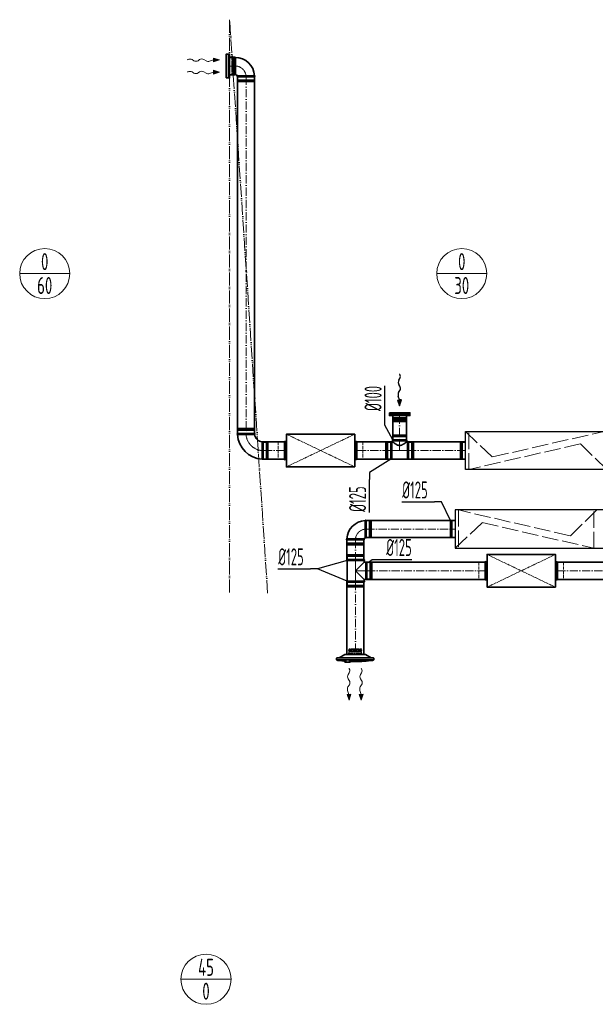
# Model space of a CAD drawing. Header units: millimetres. Extents: x -118717 to 8962, y 22910 to 145283.
# Tile 94 of 193: x -53285 to -49068, y 22910 to 30119. Entities that reach past the tile are written whole.
import ezdxf
from ezdxf.enums import TextEntityAlignment as Align

# ---------------------------------------------------------------- set-up
doc = ezdxf.new("R2010")
doc.units = ezdxf.units.MM
for name, pattern in [('ACAD_ISO02W100', [15, 12, -3]), ('ACAD_ISO05W100', [33, 24, -3, 0, -3, 0, -3]), ('ACAD_ISO10W100', [18, 12, -3, 0, -3]), ('phl_thick', [0])]:
    doc.linetypes.add(name, pattern=pattern)
for name, color, linetype, lineweight in [('VZT_01 SUP (PŘÍVOD) - OBRYS', 5, 'Continuous', 35), ('VZT_02 SUP (PŘÍVOD) - OSA', 5, 'ACAD_ISO10W100', 5), ('VZT_05 ETA (ODVOD) - OBRYS', 6, 'Continuous', 35), ('VZT_06 ETA (ODVOD) - OSA', 6, 'ACAD_ISO10W100', 5), ('VZT_21 ZAŘÍZENÍ - OBRYS', 1, 'Continuous', 30), ('VZT_22 ZAŘÍZENÍ - DETAIL', 8, 'Continuous', 5), ('VZT_30 DISTRIBUČNÍ PRVKY - OBRYS', 1, 'Continuous', 35), ('VZT_33 DISTRIBUČNÍ PRVKY - SKRYTÉ', 8, 'ACAD_ISO02W100', 5), ('VZT_35 TLUMIČE HLUKU - OBRYS', 1, 'Continuous', 35), ('VZT_36 TLUMIČE HLUKU - OSA', 1, 'ACAD_ISO10W100', 5), ('VZT_37 TLUMIČE HLUKU - DETAIL', 8, 'ACAD_ISO02W100', 5), ('VZT_50 POPIS - OBECNE', 7, 'Continuous', 13), ('VZT_52 POPIS - DISTRIBUCE', 7, 'Continuous', 5), ('VZT_60_KOTY - DIMENZE', 7, 'Continuous', 5), ('VZT_POŽADAVKY NA STAVBU - PODHLEDY', 4, 'ACAD_ISO05W100', 5)]:
    doc.layers.add(name, color=color, linetype=linetype, lineweight=lineweight)
for name, color, linetype, lineweight, plot in [('VZT_03 SUP (PŘÍVOD) - NETISK', 8, 'ACAD_ISO02W100', 5, False), ('VZT_07 ETA (ODVOD) - NETISK', 8, 'ACAD_ISO02W100', 5, False), ('VZT_34 DISTRIBUČNÍ PRVKY - NETISK', 8, 'ACAD_ISO02W100', 5, False), ('VZT_39 TLUMIČE HLUKU - NETISK', 8, 'ACAD_ISO02W100', 5, False)]:
    doc.layers.add(name, color=color, linetype=linetype, lineweight=lineweight, plot=plot)
doc.styles.add('EVORA_125', font='isocp.shx', dxfattribs={"width": 0.6, "height": 125})
doc.styles.add('JS', font='isocp.shx', dxfattribs={"width": 0.6, "height": 125})

msp = doc.modelspace()

# ---------------------------------------------------------------- linework, layer by layer
at = {"lineweight": 13}
for p, q in [((-52052.6, 29827.2), (-52055.7, 29825.3)), ((-52052.6, 29737.2), (-52055.7, 29735.3)), ((-50870.5, 25366.9), (-50872.4, 25369.9)), ((-50780.5, 25366.9), (-50782.4, 25369.9))]:
    msp.add_line(p, q, dxfattribs=at)
at = {"color": 0, "lineweight": 13}
for p, q in [((-52009.5, 29818.9), (-52022.5, 29827.1)), ((-51966.6, 29827.3), (-51978.5, 29819.3)), ((-51919.1, 29817.3), (-51935.6, 29827.7)), ((-51865, 29824.7), (-51893.7, 29815)), ((-51822, 29825.3), (-51865.2, 29838.7)), ((-51865.2, 29838.7), (-51865, 29824.7)), ((-51864.9, 29810.8), (-51865, 29824.7)), ((-51864.9, 29810.8), (-51822, 29825.3)), ((-52009.5, 29728.9), (-52022.5, 29737.1)), ((-51966.6, 29737.3), (-51978.5, 29729.3)), ((-51919.1, 29727.3), (-51935.6, 29737.7)), ((-51865, 29734.7), (-51893.7, 29725)), ((-51822, 29735.3), (-51865.2, 29748.7)), ((-51865.2, 29748.7), (-51865, 29734.7)), ((-51864.9, 29720.8), (-51865, 29734.7)), ((-51864.9, 29720.8), (-51822, 29735.3)), ((-50878.8, 25323.7), (-50870.6, 25336.7)), ((-50788.8, 25323.7), (-50780.6, 25336.7)), ((-50880.4, 25233.3), (-50870, 25249.9)), ((-50870.4, 25280.8), (-50878.4, 25292.8)), ((-50790.4, 25233.3), (-50780, 25249.9)), ((-50780.4, 25280.8), (-50788.4, 25292.8)), ((-50886.9, 25179.1), (-50873, 25179.3)), ((-50886.9, 25179.1), (-50872.4, 25136.3)), ((-50873, 25179.3), (-50882.7, 25207.9)), ((-50859, 25179.5), (-50873, 25179.3)), ((-50872.4, 25136.3), (-50859, 25179.5)), ((-50796.9, 25179.1), (-50783, 25179.3)), ((-50796.9, 25179.1), (-50782.4, 25136.3)), ((-50783, 25179.3), (-50792.7, 25207.9)), ((-50769, 25179.5), (-50783, 25179.3)), ((-50782.4, 25136.3), (-50769, 25179.5))]:
    msp.add_line(p, q, dxfattribs=at)
at = {"color": 8, "lineweight": 5}
for points in [[(-51747, 29719.3), (-51747, 29841.3)], [(-50550.3, 27221), (-50550.3, 27206), (-50453.3, 27206), (-50453.3, 27221)], [(-50550.3, 27221), (-50453.3, 27221)], [(-50549.3, 27198.1), (-50501.8, 27198.1)], [(-50547.4, 27195.5), (-50501.8, 27195.5)], [(-50545.7, 27191.8), (-50501.8, 27191.8)], [(-50454.3, 27198.1), (-50501.8, 27198.1)], [(-50456.2, 27195.5), (-50501.8, 27195.5)], [(-50457.9, 27191.8), (-50501.8, 27191.8)], [(-50545.5, 27179.9), (-50547, 27176), (-50501.8, 27176)], [(-50546.5, 27180.1), (-50501.8, 27180.1)], [(-50457.1, 27180.1), (-50501.8, 27180.1)], [(-50458.1, 27179.9), (-50456.6, 27176), (-50501.8, 27176)]]:
    msp.add_lwpolyline(points, dxfattribs=at)
for points in [[(-50553.9, 27186.1), (-50548, 27187.5, -0.058981), (-50547.4, 27187.6), (-50501.8, 27187.6)], [(-50553.9, 27186.1), (-50548.2, 27184.7, 0.060863), (-50547.6, 27184.6), (-50501.8, 27184.6)], [(-50549.3, 27206), (-50549.3, 27198.1, 0.291473), (-50547.8, 27195.7, 0.291473)], [(-50449.7, 27186.1), (-50455.6, 27187.5, 0.058981), (-50456.2, 27187.6), (-50501.8, 27187.6)], [(-50449.7, 27186.1), (-50455.4, 27184.7, -0.060863), (-50456.1, 27184.6), (-50501.8, 27184.6)], [(-50454.3, 27206), (-50454.3, 27198.1, -0.291473), (-50455.8, 27195.7, -0.291473)]]:
    msp.add_lwpolyline(points, format="xyb", dxfattribs=at)
for centre, radius, start, end in [((-50537.5, 27185.4), 10.5, 142.16216, 210.28243), ((-50549.6, 27192.3), 3.88, 353.32647, 62.50068), ((-50454, 27192.3), 3.88, 117.49932, 186.67353), ((-50466.1, 27185.4), 10.5, 329.71757, 37.83784)]:
    msp.add_arc(centre, radius, start, end, dxfattribs=at)
at = {"color": 0, "lineweight": 13}
for centre, major_axis, start_param, end_param in [((-52037.8, 29817.5), (21.5, 0.3), 0.766537, 2.320574), ((-51994.1, 29828.4), (21.5, 0.3), 3.908129, 5.516649), ((-51951, 29818.2), (21.5, 0.3), 0.766537, 2.375056), ((-51903.7, 29826.8), (21.5, 0.3), 3.908129, 5.191299), ((-52037.8, 29727.5), (21.5, 0.3), 0.766537, 2.320574), ((-51994.1, 29738.4), (21.5, 0.3), 3.908129, 5.516649), ((-51951, 29728.2), (21.5, 0.3), 0.766537, 2.375056), ((-51903.7, 29736.8), (21.5, 0.3), 3.908129, 5.191299), ((-50869.3, 25308.4), (0.3, -21.5), 3.908129, 5.516649), ((-50880.2, 25352.1), (0.3, -21.5), 0.766537, 2.320574), ((-50779.3, 25308.4), (0.3, -21.5), 3.908129, 5.516649), ((-50790.2, 25352.1), (0.3, -21.5), 0.766537, 2.320574), ((-50879.5, 25265.2), (0.3, -21.5), 0.766537, 2.375056), ((-50789.5, 25265.2), (0.3, -21.5), 0.766537, 2.375056), ((-50870.9, 25218), (0.3, -21.5), 3.908129, 5.191299), ((-50780.9, 25218), (0.3, -21.5), 3.908129, 5.191299)]:
    msp.add_ellipse(centre, major_axis=major_axis, ratio=0.625, start_param=start_param, end_param=end_param, dxfattribs=at)
for points in [[(-51864.9, 29810.8), (-51865.2, 29838.7), (-51822, 29825.3)], [(-51864.9, 29720.8), (-51865.2, 29748.7), (-51822, 29735.3)], [(-50886.9, 25179.1), (-50859, 25179.5), (-50872.4, 25136.3)], [(-50796.9, 25179.1), (-50769, 25179.5), (-50782.4, 25136.3)]]:
    msp.add_solid(points, dxfattribs=at)
at = {"layer": 'VZT_01 SUP (PŘÍVOD) - OBRYS'}
for p, q in [((-50754.2, 26326.9), (-50754.2, 26451.9)), ((-50746.6, 26326.9), (-50746.6, 26451.9)), ((-50763.1, 26318), (-50888.1, 26318)), ((-50763.1, 26310.4), (-50888.1, 26310.4)), ((-50761.9, 26166.5), (-50886.9, 26166.5)), ((-50761.9, 26158.9), (-50886.9, 26158.9)), ((-50886.9, 26158.9), (-50886.9, 26009.2)), ((-50761.9, 26146.5), (-50824.4, 26084)), ((-50761.9, 26158.9), (-50761.9, 26146.5)), ((-50749.1, 26146.5), (-50761.9, 26146.5)), ((-50749.1, 26021.5), (-50749.1, 26146.5)), ((-50741.4, 26021.5), (-50741.4, 26146.5)), ((-50824.4, 26084), (-50761.9, 26021.5)), ((-50761.9, 26009.2), (-50886.9, 26009.2)), ((-50886.9, 26001.5), (-50761.9, 26001.5)), ((-50749.1, 26021.5), (-50761.9, 26021.5)), ((-50761.9, 26021.5), (-50761.9, 26009.2))]:
    msp.add_line(p, q, dxfattribs=at)
at = {"layer": 'VZT_01 SUP (PŘÍVOD) - OBRYS', "elevation": 0}
for points in [[(-50094.2, 26451.9), (-50746.6, 26451.9)], [(-50094.2, 26326.9), (-50746.6, 26326.9)], [(-50888.1, 26166.5), (-50888.1, 26310.4)], [(-50763.1, 26166.5), (-50763.1, 26310.4)]]:
    msp.add_lwpolyline(points, dxfattribs=at)
at = {"layer": 'VZT_01 SUP (PŘÍVOD) - OBRYS'}
for points in [[(-49875.9, 26146.5), (-50741.4, 26146.5)], [(-48469.4, 26146.5), (-49345.9, 26146.5)], [(-50888.1, 25471.9), (-50888.1, 26001.5)], [(-50763.1, 25471.9), (-50763.1, 26001.5)], [(-49875.9, 26021.5), (-50741.4, 26021.5)], [(-48469.4, 26021.5), (-49345.9, 26021.5)]]:
    msp.add_lwpolyline(points, dxfattribs=at)
for centre, radius, start, end in [((-50746.6, 26310.4), 141.5, 93.13688, 176.86312), ((-50750.4, 26450.2), 4.17, 23.46783, 159.66906), ((-50886.4, 26314.2), 4.17, 110.33094, 246.53217), ((-50764.7, 26314.2), 4.17, 293.46783, 66.53217), ((-50746.6, 26310.4), 16.5, 113.80931, 156.19069), ((-50750.4, 26328.5), 4.17, 203.46783, 336.53217), ((-50885.2, 26162.7), 4.17, 113.46783, 246.53217), ((-50763.6, 26162.7), 4.17, 293.46783, 66.53217), ((-50745.2, 26144.9), 4.17, 23.46783, 156.53217), ((-50885.2, 26005.4), 4.17, 113.46783, 246.53217), ((-50763.6, 26005.4), 4.17, 293.46783, 66.53217), ((-50745.2, 26023.2), 4.17, 203.46783, 336.53217)]:
    msp.add_arc(centre, radius, start, end, dxfattribs=at)
at = {"layer": 'VZT_02 SUP (PŘÍVOD) - OSA', "ltscale": 0.3, "elevation": 0}
msp.add_lwpolyline([(-50825.6, 26310.4), (-50825.6, 26310.4, -0.414214), (-50746.6, 26389.4), (-50746.6, 26389.4)], format="xyb", dxfattribs=at)
at = {"layer": 'VZT_02 SUP (PŘÍVOD) - OSA', "ltscale": 5, "elevation": 0}
for points in [[(-50746.6, 26389.4), (-50094.2, 26389.4)], [(-50825.6, 26310.4), (-50825.6, 26166.5)]]:
    msp.add_lwpolyline(points, dxfattribs=at)
at = {"layer": 'VZT_02 SUP (PŘÍVOD) - OSA', "ltscale": 0.3}
msp.add_lwpolyline([(-50741.4, 26084), (-50824.4, 26084)], dxfattribs=at)
at = {"layer": 'VZT_02 SUP (PŘÍVOD) - OSA', "ltscale": 5}
for points in [[(-50741.4, 26084), (-49875.9, 26084)], [(-49345.9, 26084), (-48469.4, 26084)], [(-50825.6, 26001.5), (-50825.6, 25471.9)]]:
    msp.add_lwpolyline(points, dxfattribs=at)
at = {"layer": 'VZT_03 SUP (PŘÍVOD) - NETISK', "ltscale": 0.4}
for p, q in [((-50746.6, 26449.4), (-50724.6, 26449.4)), ((-50724.6, 26329.4), (-50724.6, 26449.4)), ((-50724.6, 26448.4), (-50721.1, 26448.4)), ((-50721.1, 26328.4), (-50721.1, 26450.4)), ((-50721.1, 26450.4), (-50720.6, 26450.4)), ((-50720.6, 26328.4), (-50720.6, 26450.4)), ((-50720.6, 26448.4), (-50713.6, 26448.4)), ((-50713.6, 26328.4), (-50713.6, 26450.4)), ((-50713.6, 26450.4), (-50713.1, 26450.4)), ((-50713.1, 26328.4), (-50713.1, 26450.4)), ((-50713.1, 26448.4), (-50712.6, 26448.4)), ((-50712.6, 26329.4), (-50712.6, 26449.4)), ((-50712.6, 26449.4), (-50708.6, 26449.4)), ((-50708.6, 26329.4), (-50708.6, 26449.4)), ((-50746.6, 26329.4), (-50724.6, 26329.4)), ((-50724.6, 26330.4), (-50721.1, 26330.4)), ((-50721.1, 26328.4), (-50720.6, 26328.4)), ((-50720.6, 26330.4), (-50713.6, 26330.4)), ((-50713.6, 26328.4), (-50713.1, 26328.4)), ((-50713.1, 26330.4), (-50712.6, 26330.4)), ((-50712.6, 26329.4), (-50708.6, 26329.4)), ((-50764.6, 26284.9), (-50886.6, 26284.9)), ((-50886.6, 26284.4), (-50886.6, 26284.9)), ((-50764.6, 26284.4), (-50886.6, 26284.4)), ((-50764.6, 26277.4), (-50886.6, 26277.4)), ((-50886.6, 26276.9), (-50886.6, 26277.4)), ((-50764.6, 26276.9), (-50886.6, 26276.9)), ((-50885.6, 26288.4), (-50885.6, 26310.4)), ((-50765.6, 26288.4), (-50885.6, 26288.4)), ((-50765.6, 26276.4), (-50885.6, 26276.4)), ((-50885.6, 26272.4), (-50885.6, 26276.4)), ((-50765.6, 26272.4), (-50885.6, 26272.4)), ((-50884.6, 26284.9), (-50884.6, 26288.4)), ((-50884.6, 26277.4), (-50884.6, 26284.4)), ((-50884.6, 26276.4), (-50884.6, 26276.9)), ((-50766.6, 26284.9), (-50766.6, 26288.4)), ((-50766.6, 26277.4), (-50766.6, 26284.4)), ((-50766.6, 26276.4), (-50766.6, 26276.9)), ((-50765.6, 26288.4), (-50765.6, 26310.4)), ((-50765.6, 26272.4), (-50765.6, 26276.4)), ((-50764.6, 26284.4), (-50764.6, 26284.9)), ((-50764.6, 26276.9), (-50764.6, 26277.4)), ((-50763.4, 26200), (-50885.4, 26200)), ((-50885.4, 26199.5), (-50885.4, 26200)), ((-50763.4, 26199.5), (-50885.4, 26199.5)), ((-50763.4, 26192.5), (-50885.4, 26192.5)), ((-50885.4, 26192), (-50885.4, 26192.5)), ((-50763.4, 26192), (-50885.4, 26192)), ((-50764.4, 26204.5), (-50884.4, 26204.5)), ((-50884.4, 26200.5), (-50884.4, 26204.5)), ((-50764.4, 26200.5), (-50884.4, 26200.5)), ((-50764.4, 26188.5), (-50884.4, 26188.5)), ((-50884.4, 26166.5), (-50884.4, 26188.5)), ((-50883.4, 26200), (-50883.4, 26200.5)), ((-50883.4, 26192.5), (-50883.4, 26199.5)), ((-50883.4, 26188.5), (-50883.4, 26192)), ((-50765.4, 26200), (-50765.4, 26200.5)), ((-50765.4, 26192.5), (-50765.4, 26199.5)), ((-50765.4, 26188.5), (-50765.4, 26192)), ((-50764.4, 26200.5), (-50764.4, 26204.5)), ((-50764.4, 26166.5), (-50764.4, 26188.5)), ((-50763.4, 26199.5), (-50763.4, 26200)), ((-50763.4, 26192), (-50763.4, 26192.5)), ((-50741.4, 26144), (-50719.4, 26144)), ((-50719.4, 26024), (-50719.4, 26144)), ((-50719.4, 26143), (-50715.9, 26143)), ((-50715.9, 26023), (-50715.9, 26145)), ((-50715.9, 26145), (-50715.4, 26145)), ((-50715.4, 26023), (-50715.4, 26145)), ((-50715.4, 26143), (-50708.4, 26143)), ((-50708.4, 26023), (-50708.4, 26145)), ((-50708.4, 26145), (-50707.9, 26145)), ((-50707.9, 26023), (-50707.9, 26145)), ((-50707.9, 26143), (-50707.4, 26143)), ((-50707.4, 26024), (-50707.4, 26144)), ((-50707.4, 26144), (-50703.4, 26144)), ((-50703.4, 26024), (-50703.4, 26144)), ((-50763.4, 25976), (-50885.4, 25976)), ((-50885.4, 25975.5), (-50885.4, 25976)), ((-50763.4, 25975.5), (-50885.4, 25975.5)), ((-50763.4, 25968.5), (-50885.4, 25968.5)), ((-50885.4, 25968), (-50885.4, 25968.5)), ((-50763.4, 25968), (-50885.4, 25968)), ((-50884.4, 25979.5), (-50884.4, 26001.5)), ((-50764.4, 25979.5), (-50884.4, 25979.5)), ((-50764.4, 25967.5), (-50884.4, 25967.5)), ((-50884.4, 25963.5), (-50884.4, 25967.5)), ((-50764.4, 25963.5), (-50884.4, 25963.5)), ((-50883.4, 25976), (-50883.4, 25979.5)), ((-50883.4, 25968.5), (-50883.4, 25975.5)), ((-50883.4, 25967.5), (-50883.4, 25968)), ((-50765.4, 25976), (-50765.4, 25979.5)), ((-50765.4, 25968.5), (-50765.4, 25975.5)), ((-50765.4, 25967.5), (-50765.4, 25968)), ((-50764.4, 25979.5), (-50764.4, 26001.5)), ((-50764.4, 25963.5), (-50764.4, 25967.5)), ((-50763.4, 25975.5), (-50763.4, 25976)), ((-50763.4, 25968), (-50763.4, 25968.5)), ((-50741.4, 26024), (-50719.4, 26024)), ((-50719.4, 26025), (-50715.9, 26025)), ((-50715.9, 26023), (-50715.4, 26023)), ((-50715.4, 26025), (-50708.4, 26025)), ((-50708.4, 26023), (-50707.9, 26023)), ((-50707.9, 26025), (-50707.4, 26025)), ((-50707.4, 26024), (-50703.4, 26024))]:
    msp.add_line(p, q, dxfattribs=at)
msp.add_lwpolyline([(-50824.4, 26166.5), (-50824.4, 26001.5)], dxfattribs=at)
at = {"layer": 'VZT_05 ETA (ODVOD) - OBRYS'}
for p, q in [((-51747, 29843.8), (-51747, 29716.8)), ((-51707, 29843.8), (-51747, 29843.8)), ((-51706, 29842.8), (-51706, 29717.8)), ((-51707, 29716.8), (-51747, 29716.8)), ((-51689.5, 29701.3), (-51564.5, 29701.3)), ((-51689.2, 27089.7), (-51564.2, 27089.7)), ((-50451.5, 27042.7), (-50551.5, 27042.7)), ((-51501.7, 27027.2), (-51501.7, 26902.2)), ((-50566.5, 27027.2), (-50566.5, 26902.2)), ((-50558.9, 27027.2), (-50558.9, 26902.2)), ((-50558.9, 27027.2), (-50551.5, 27027.2)), ((-50451.5, 27034.7), (-50551.5, 27034.7)), ((-50551.5, 27034.7), (-50551.5, 27027.2)), ((-50451.5, 27034.7), (-50451.5, 27027.2)), ((-50451.5, 27027.2), (-50444.2, 27027.2)), ((-50444.2, 26902.2), (-50444.2, 27027.2)), ((-50436.5, 27027.2), (-50436.5, 26902.2)), ((-50558.9, 26902.2), (-50444.2, 26902.2))]:
    msp.add_line(p, q, dxfattribs=at)
for points in [[(-51689.5, 27089.5), (-51689.5, 29701.3)], [(-51564.5, 27089.5), (-51564.5, 29701.3)], [(-50551.5, 27042.7), (-50551.5, 27220.3)], [(-50451.5, 27042.7), (-50451.5, 27220.3)], [(-51501.7, 27027.2), (-51345.8, 27027.2)], [(-50815.8, 27027.2), (-50566.5, 27027.2)], [(-50436.5, 27027.2), (-50019.6, 27027.2)], [(-51501.7, 26902.2), (-51345.8, 26902.2)], [(-50815.8, 26902.2), (-50566.5, 26902.2)], [(-50436.5, 26902.2), (-50019.6, 26902.2)]]:
    msp.add_lwpolyline(points, dxfattribs=at)
for centre, radius, start, end in [((-51707, 29842.8), 1, 360, 90), ((-51706, 29701.3), 141.5, 3.13688, 90), ((-51707, 29717.8), 1, 270, 0), ((-51706, 29701.3), 16.5, 23.80931, 90), ((-51687.9, 29705.2), 4.17, 137.27714, 246.53217), ((-51566.2, 29705.2), 4.17, 293.46783, 69.66906), ((-51687.6, 27085.8), 4.17, 113.46783, 248.89285), ((-51501.7, 27089.7), 187.5, 182.36067, 267.63933), ((-51565.9, 27085.8), 4.17, 300.29808, 66.53217), ((-51501.7, 27089.7), 62.5, 186.83025, 263.16975), ((-50551.5, 27038.7), 4, 90, 270), ((-50451.5, 27038.7), 4, 270, 90), ((-51505.6, 27025.5), 4.17, 23.46783, 149.70192), ((-50562.7, 27025.5), 4.17, 23.46783, 156.53217), ((-50440.4, 27025.5), 4.17, 23.46783, 156.53217), ((-51505.6, 26903.8), 4.17, 201.10715, 336.53217), ((-50562.7, 26903.8), 4.17, 203.46783, 336.53217), ((-50440.4, 26903.8), 4.17, 203.46783, 336.53217)]:
    msp.add_arc(centre, radius, start, end, dxfattribs=at)
for points, knots in [([(-51690.9, 29708), (-51690.9, 29708), (-51690.5, 29708), (-51688.5, 29708.2), (-51686.2, 29708.3), (-51680.1, 29708.5), (-51676.1, 29708.6), (-51665.3, 29708.8), (-51658.1, 29708.9), (-51642.3, 29708.9), (-51634, 29709), (-51617.5, 29709), (-51609.4, 29709), (-51594.4, 29709), (-51587.7, 29709), (-51576.4, 29709.1), (-51572, 29709.1), (-51566.2, 29709.1), (-51564.8, 29709.1), (-51564.8, 29709.1)], [197.702813, 197.702813, 197.702813, 197.702813, 209.733369, 209.733369, 228.63381, 228.63381, 247.962689, 247.962689, 273.396832, 273.396832, 298.447199, 298.447199, 323.101867, 323.101867, 347.591906, 347.591906, 372.010558, 372.010558, 395.3015, 395.3015, 395.3015, 395.3015]), ([(-51563.8, 27082.2), (-51563.8, 27082.2), (-51563.9, 27082.2), (-51564.2, 27082.2), (-51564.5, 27082.2), (-51565.6, 27082.2), (-51566.3, 27082.2), (-51569.5, 27082.2), (-51572.6, 27082.2), (-51581.6, 27082.1), (-51587.7, 27082.1), (-51601.8, 27082.1), (-51609.7, 27082), (-51625.9, 27082), (-51634.1, 27082), (-51650, 27082), (-51657.4, 27082), (-51670.6, 27082), (-51676.2, 27082), (-51683.2, 27081.9), (-51685.3, 27081.9), (-51688.3, 27081.9), (-51689.1, 27081.9), (-51689.1, 27081.9)], [197.067977, 197.067977, 197.067977, 197.067977, 201.792196, 201.792196, 209.190204, 209.190204, 218.040239, 218.040239, 237.760854, 237.760854, 262.206108, 262.206108, 286.831239, 286.831239, 311.323072, 311.323072, 335.946087, 335.946087, 360.704397, 360.704397, 377.088273, 377.088273, 394.105327, 394.105327, 394.105327, 394.105327]), ([(-51509.2, 27027.6), (-51509.2, 27027.6), (-51509.2, 27026), (-51509.2, 27019.9), (-51509.3, 27015.4), (-51509.3, 27004), (-51509.3, 26997.2), (-51509.4, 26982.2), (-51509.4, 26974.1), (-51509.4, 26957.8), (-51509.4, 26949.7), (-51509.4, 26934.5), (-51509.4, 26927.5), (-51509.5, 26915.8), (-51509.5, 26911), (-51509.5, 26904.4), (-51509.5, 26902.6), (-51509.5, 26902.3), (-51509.5, 26902.3), (-51509.5, 26902.3)], [0, 0, 0, 0, 24.235852, 24.235852, 48.531845, 48.531845, 73.024415, 73.024415, 97.570898, 97.570898, 122.078339, 122.078339, 146.53579, 146.53579, 170.957495, 170.957495, 195.359468, 195.359468, 197.168246, 197.168246, 197.168246, 197.168246]), ([(-50451.5, 27027.2), (-50451.5, 27027.2), (-50451.6, 27027.1), (-50452, 27026.8), (-50452.2, 27026.6), (-50452.9, 27026.1), (-50453.3, 27025.8), (-50454.3, 27025), (-50454.9, 27024.5), (-50456.2, 27023.5), (-50456.9, 27022.9), (-50458.5, 27021.7), (-50459.4, 27021.1), (-50461.2, 27019.8), (-50462.1, 27019.1), (-50464.1, 27017.7), (-50465.1, 27016.9), (-50467.3, 27015.5), (-50468.4, 27014.7), (-50470.9, 27013.1), (-50472.1, 27012.3), (-50474.8, 27010.7), (-50476.2, 27009.9), (-50479, 27008.4), (-50480.5, 27007.7), (-50485, 27005.6), (-50488.2, 27004.4), (-50493.1, 27003.1), (-50494.8, 27002.7), (-50498.1, 27002.3), (-50499.8, 27002.2), (-50503.3, 27002.2), (-50505, 27002.3), (-50508.3, 27002.7), (-50510, 27003.1), (-50514.9, 27004.4), (-50518.1, 27005.6), (-50522.6, 27007.7), (-50524.1, 27008.4), (-50526.9, 27009.9), (-50528.3, 27010.7), (-50531, 27012.3), (-50532.2, 27013.1), (-50534.7, 27014.7), (-50535.8, 27015.5), (-50538, 27016.9), (-50539, 27017.7), (-50541, 27019.1), (-50541.9, 27019.8), (-50543.7, 27021.1), (-50544.6, 27021.7), (-50546.2, 27022.9), (-50546.9, 27023.5), (-50548.2, 27024.5), (-50548.8, 27025), (-50549.8, 27025.8), (-50550.2, 27026.1), (-50550.9, 27026.6), (-50551.1, 27026.8), (-50551.5, 27027.1), (-50551.5, 27027.2), (-50551.5, 27027.2)], [80.753728, 80.753728, 80.753728, 80.753728, 85.721109, 85.721109, 90.68849, 90.68849, 95.655871, 95.655871, 100.623252, 100.623252, 105.590633, 105.590633, 110.558015, 110.558015, 115.525396, 115.525396, 120.492777, 120.492777, 125.619612, 125.619612, 130.746447, 130.746447, 135.873281, 135.873281, 141.000116, 141.000116, 151.253786, 151.253786, 156.38062, 156.38062, 161.507455, 161.507455, 166.63429, 166.63429, 171.761125, 171.761125, 182.014794, 182.014794, 187.141629, 187.141629, 192.268464, 192.268464, 197.395298, 197.395298, 202.522133, 202.522133, 207.489514, 207.489514, 212.456896, 212.456896, 217.424277, 217.424277, 222.391658, 222.391658, 227.359039, 227.359039, 232.32642, 232.32642, 237.293801, 237.293801, 242.261183, 242.261183, 242.261183, 242.261183])]:
    msp.add_open_spline(points, degree=3, knots=knots, dxfattribs=at)
at = {"layer": 'VZT_06 ETA (ODVOD) - OSA', "ltscale": 0.3}
for points in [[(-51747, 29780.3), (-51706, 29780.3, -0.414214), (-51627, 29701.3), (-51627, 29701.3)], [(-51501.7, 26964.7), (-51501.7, 26964.7, -0.414214), (-51626.7, 27089.7), (-51626.7, 27089.7)]]:
    msp.add_lwpolyline(points, format="xyb", dxfattribs=at)
at = {"layer": 'VZT_06 ETA (ODVOD) - OSA', "ltscale": 5}
for points in [[(-51627, 29701.3), (-51627, 27089.5)], [(-50501.5, 27220.3), (-50501.5, 27042.7)], [(-51345.8, 26964.7), (-51501.7, 26964.7)], [(-50566.5, 26964.7), (-50815.8, 26964.7)], [(-50019.6, 26964.7), (-50436.5, 26964.7)]]:
    msp.add_lwpolyline(points, dxfattribs=at)
at = {"layer": 'VZT_06 ETA (ODVOD) - OSA', "ltscale": 0.3}
for points in [[(-50501.5, 27042.7), (-50501.5, 26964.7)], [(-50566.5, 26964.7), (-50436.5, 26964.7)]]:
    msp.add_lwpolyline(points, dxfattribs=at)
at = {"layer": 'VZT_07 ETA (ODVOD) - NETISK', "ltscale": 0.4}
for p, q in [((-51688, 29675.8), (-51566, 29675.8)), ((-51688, 29675.8), (-51688, 29675.3)), ((-51688, 29675.3), (-51566, 29675.3)), ((-51688, 29668.3), (-51566, 29668.3)), ((-51688, 29668.3), (-51688, 29667.8)), ((-51688, 29667.8), (-51566, 29667.8)), ((-51687, 29701.3), (-51687, 29679.3)), ((-51687, 29679.3), (-51567, 29679.3)), ((-51687, 29667.3), (-51567, 29667.3)), ((-51687, 29667.3), (-51687, 29663.3)), ((-51687, 29663.3), (-51567, 29663.3)), ((-51686, 29679.3), (-51686, 29675.8)), ((-51686, 29675.3), (-51686, 29668.3)), ((-51686, 29667.8), (-51686, 29667.3)), ((-51568, 29679.3), (-51568, 29675.8)), ((-51568, 29675.3), (-51568, 29668.3)), ((-51568, 29667.8), (-51568, 29667.3)), ((-51567, 29701.3), (-51567, 29679.3)), ((-51567, 29667.3), (-51567, 29663.3)), ((-51566, 29675.8), (-51566, 29675.3)), ((-51566, 29668.3), (-51566, 29667.8)), ((-51687.7, 27123.2), (-51565.7, 27123.2)), ((-51687.7, 27122.7), (-51687.7, 27123.2)), ((-51687.7, 27122.7), (-51565.7, 27122.7)), ((-51687.7, 27115.7), (-51565.7, 27115.7)), ((-51687.7, 27115.2), (-51687.7, 27115.7)), ((-51687.7, 27115.2), (-51565.7, 27115.2)), ((-51686.7, 27127.7), (-51566.7, 27127.7)), ((-51686.7, 27123.7), (-51686.7, 27127.7)), ((-51686.7, 27123.7), (-51566.7, 27123.7)), ((-51686.7, 27111.7), (-51566.7, 27111.7)), ((-51686.7, 27089.7), (-51686.7, 27111.7)), ((-51685.7, 27123.2), (-51685.7, 27123.7)), ((-51685.7, 27115.7), (-51685.7, 27122.7)), ((-51685.7, 27111.7), (-51685.7, 27115.2)), ((-51567.7, 27123.2), (-51567.7, 27123.7)), ((-51567.7, 27115.7), (-51567.7, 27122.7)), ((-51567.7, 27111.7), (-51567.7, 27115.2)), ((-51566.7, 27123.7), (-51566.7, 27127.7)), ((-51566.7, 27089.7), (-51566.7, 27111.7)), ((-51565.7, 27122.7), (-51565.7, 27123.2)), ((-51565.7, 27115.2), (-51565.7, 27115.7)), ((-50451.5, 27076.2), (-50551.5, 27076.2)), ((-50551.5, 27075.7), (-50551.5, 27076.2)), ((-50451.5, 27075.7), (-50551.5, 27075.7)), ((-50451.5, 27068.7), (-50551.5, 27068.7)), ((-50551.5, 27068.2), (-50551.5, 27068.7)), ((-50451.5, 27068.2), (-50551.5, 27068.2)), ((-50452.5, 27080.7), (-50550.5, 27080.7)), ((-50550.5, 27076.7), (-50550.5, 27080.7)), ((-50452.5, 27076.7), (-50550.5, 27076.7)), ((-50452.5, 27064.7), (-50550.5, 27064.7)), ((-50550.5, 27042.7), (-50550.5, 27064.7)), ((-50549.5, 27076.2), (-50549.5, 27076.7)), ((-50549.5, 27068.7), (-50549.5, 27075.7)), ((-50549.5, 27064.7), (-50549.5, 27068.2)), ((-50453.5, 27076.2), (-50453.5, 27076.7)), ((-50453.5, 27068.7), (-50453.5, 27075.7)), ((-50453.5, 27064.7), (-50453.5, 27068.2)), ((-50452.5, 27076.7), (-50452.5, 27080.7)), ((-50452.5, 27042.7), (-50452.5, 27064.7)), ((-50451.5, 27075.7), (-50451.5, 27076.2)), ((-50451.5, 27068.2), (-50451.5, 27068.7)), ((-51501.7, 27024.7), (-51479.7, 27024.7)), ((-51479.7, 27024.7), (-51479.7, 26904.7)), ((-51479.7, 27023.7), (-51476.2, 27023.7)), ((-51476.2, 27025.7), (-51476.2, 26903.7)), ((-51476.2, 27025.7), (-51475.7, 27025.7)), ((-51475.7, 27025.7), (-51475.7, 26903.7)), ((-51475.7, 27023.7), (-51468.7, 27023.7)), ((-51468.7, 27025.7), (-51468.7, 26903.7)), ((-51468.7, 27025.7), (-51468.2, 27025.7)), ((-51468.2, 27025.7), (-51468.2, 26903.7)), ((-51468.2, 27023.7), (-51467.7, 27023.7)), ((-51467.7, 27024.7), (-51467.7, 26904.7)), ((-51467.7, 27024.7), (-51463.7, 27024.7)), ((-51463.7, 27024.7), (-51463.7, 26904.7)), ((-50604.5, 27024.7), (-50604.5, 26904.7)), ((-50600.5, 27024.7), (-50604.5, 27024.7)), ((-50600.5, 27024.7), (-50600.5, 26904.7)), ((-50600, 27023.7), (-50600.5, 27023.7)), ((-50600, 27025.7), (-50600, 26903.7)), ((-50599.5, 27025.7), (-50600, 27025.7)), ((-50599.5, 27025.7), (-50599.5, 26903.7)), ((-50592.5, 27023.7), (-50599.5, 27023.7)), ((-50592.5, 27025.7), (-50592.5, 26903.7)), ((-50592, 27025.7), (-50592.5, 27025.7)), ((-50592, 27025.7), (-50592, 26903.7)), ((-50588.5, 27023.7), (-50592, 27023.7)), ((-50588.5, 27024.7), (-50588.5, 26904.7)), ((-50566.5, 27024.7), (-50588.5, 27024.7)), ((-50414.5, 27024.7), (-50436.5, 27024.7)), ((-50414.5, 27024.7), (-50414.5, 26904.7)), ((-50411, 27023.7), (-50414.5, 27023.7)), ((-50411, 27025.7), (-50411, 26903.7)), ((-50410.5, 27025.7), (-50411, 27025.7)), ((-50410.5, 27025.7), (-50410.5, 26903.7)), ((-50403.5, 27023.7), (-50410.5, 27023.7)), ((-50403.5, 27025.7), (-50403.5, 26903.7)), ((-50403, 27025.7), (-50403.5, 27025.7)), ((-50403, 27025.7), (-50403, 26903.7)), ((-50402.5, 27023.7), (-50403, 27023.7)), ((-50402.5, 27024.7), (-50402.5, 26904.7)), ((-50398.5, 27024.7), (-50402.5, 27024.7)), ((-50398.5, 27024.7), (-50398.5, 26904.7)), ((-50057.6, 27024.7), (-50057.6, 26904.7)), ((-50053.6, 27024.7), (-50057.6, 27024.7)), ((-50053.6, 27024.7), (-50053.6, 26904.7)), ((-50053.1, 27023.7), (-50053.6, 27023.7)), ((-50053.1, 27025.7), (-50053.1, 26903.7)), ((-50052.6, 27025.7), (-50053.1, 27025.7)), ((-50052.6, 27025.7), (-50052.6, 26903.7)), ((-50045.6, 27023.7), (-50052.6, 27023.7)), ((-50045.6, 27025.7), (-50045.6, 26903.7)), ((-50045.1, 27025.7), (-50045.6, 27025.7)), ((-50045.1, 27025.7), (-50045.1, 26903.7)), ((-50041.6, 27023.7), (-50045.1, 27023.7)), ((-50041.6, 27024.7), (-50041.6, 26904.7)), ((-50019.6, 27024.7), (-50041.6, 27024.7)), ((-51501.7, 26904.7), (-51479.7, 26904.7)), ((-51479.7, 26905.7), (-51476.2, 26905.7)), ((-51476.2, 26903.7), (-51475.7, 26903.7)), ((-51475.7, 26905.7), (-51468.7, 26905.7)), ((-51468.7, 26903.7), (-51468.2, 26903.7)), ((-51468.2, 26905.7), (-51467.7, 26905.7)), ((-51467.7, 26904.7), (-51463.7, 26904.7)), ((-50600.5, 26904.7), (-50604.5, 26904.7)), ((-50600, 26905.7), (-50600.5, 26905.7)), ((-50599.5, 26903.7), (-50600, 26903.7)), ((-50592.5, 26905.7), (-50599.5, 26905.7)), ((-50592, 26903.7), (-50592.5, 26903.7)), ((-50588.5, 26905.7), (-50592, 26905.7)), ((-50566.5, 26904.7), (-50588.5, 26904.7)), ((-50414.5, 26904.7), (-50436.5, 26904.7)), ((-50411, 26905.7), (-50414.5, 26905.7)), ((-50410.5, 26903.7), (-50411, 26903.7)), ((-50403.5, 26905.7), (-50410.5, 26905.7)), ((-50403, 26903.7), (-50403.5, 26903.7)), ((-50402.5, 26905.7), (-50403, 26905.7)), ((-50398.5, 26904.7), (-50402.5, 26904.7)), ((-50053.6, 26904.7), (-50057.6, 26904.7)), ((-50053.1, 26905.7), (-50053.6, 26905.7)), ((-50052.6, 26903.7), (-50053.1, 26903.7)), ((-50045.6, 26905.7), (-50052.6, 26905.7)), ((-50045.1, 26903.7), (-50045.6, 26903.7)), ((-50041.6, 26905.7), (-50045.1, 26905.7)), ((-50019.6, 26904.7), (-50041.6, 26904.7)), ((-50132.2, 26329.4), (-50132.2, 26449.4)), ((-50128.2, 26449.4), (-50132.2, 26449.4)), ((-50128.2, 26329.4), (-50128.2, 26449.4)), ((-50127.7, 26448.4), (-50128.2, 26448.4)), ((-50127.7, 26328.4), (-50127.7, 26450.4)), ((-50127.2, 26450.4), (-50127.7, 26450.4)), ((-50127.2, 26328.4), (-50127.2, 26450.4)), ((-50120.2, 26448.4), (-50127.2, 26448.4)), ((-50120.2, 26328.4), (-50120.2, 26450.4)), ((-50119.7, 26450.4), (-50120.2, 26450.4)), ((-50119.7, 26328.4), (-50119.7, 26450.4)), ((-50116.2, 26448.4), (-50119.7, 26448.4)), ((-50116.2, 26329.4), (-50116.2, 26449.4)), ((-50094.2, 26449.4), (-50116.2, 26449.4)), ((-50128.2, 26329.4), (-50132.2, 26329.4)), ((-50127.7, 26330.4), (-50128.2, 26330.4)), ((-50127.2, 26328.4), (-50127.7, 26328.4)), ((-50120.2, 26330.4), (-50127.2, 26330.4)), ((-50119.7, 26328.4), (-50120.2, 26328.4)), ((-50116.2, 26330.4), (-50119.7, 26330.4)), ((-50094.2, 26329.4), (-50116.2, 26329.4))]:
    msp.add_line(p, q, dxfattribs=at)
at = {"layer": 'VZT_21 ZAŘÍZENÍ - OBRYS'}
msp.add_lwpolyline([(-50019.6, 27104.7), (-48519.6, 27104.7), (-48519.6, 26824.7), (-50019.6, 26824.7)], close=True, dxfattribs=at)
at = {"layer": 'VZT_21 ZAŘÍZENÍ - OBRYS', "elevation": 0}
msp.add_lwpolyline([(-50094.2, 26249.4), (-48594.2, 26249.4), (-48594.2, 26529.4), (-50094.2, 26529.4)], close=True, dxfattribs=at)
at = {"layer": 'VZT_22 ZAŘÍZENÍ - DETAIL', "linetype": 'ACAD_ISO02W100', "lineweight": 5, "ltscale": 10}
for points in [[(-50019.6, 27104.7), (-49822.1, 26917.5), (-49003.9, 27104.7)], [(-49995.6, 26824.7), (-49995.6, 27104.7)], [(-48983.3, 26824.7), (-49178, 27014.7), (-49995.6, 26824.7)]]:
    msp.add_lwpolyline(points, dxfattribs=at)
at = {"layer": 'VZT_22 ZAŘÍZENÍ - DETAIL', "linetype": 'ACAD_ISO02W100', "lineweight": 5, "ltscale": 10, "elevation": 0}
for points in [[(-50070.2, 26529.4), (-50070.2, 26249.4)], [(-49057.9, 26529.4), (-49252.6, 26339.3), (-50070.2, 26529.4)], [(-49078.5, 26249.4), (-49078.5, 26529.4)], [(-50094.2, 26249.4), (-49896.7, 26436.6), (-49078.5, 26249.4)]]:
    msp.add_lwpolyline(points, dxfattribs=at)
at = {"layer": 'VZT_30 DISTRIBUČNÍ PRVKY - OBRYS'}
for points in [[(-51772, 29692.8), (-51772, 29867.8), (-51747, 29867.8), (-51747, 29692.8)], [(-50576.8, 27241), (-50426.8, 27241), (-50426.8, 27221), (-50576.8, 27221)]]:
    msp.add_lwpolyline(points, close=True, dxfattribs=at)
for points in [[(-51755, 29867.8), (-51755, 29692.8)], [(-50426.8, 27227.8), (-50576.8, 27227.8)]]:
    msp.add_lwpolyline(points, dxfattribs=at)
for points in [[(-50943.5, 25445.9), (-50903.1, 25471.3, -0.141374), (-50901.1, 25471.9), (-50753.7, 25471.9, -0.141374), (-50751.7, 25471.3), (-50711.3, 25445.9)], [(-50690.9, 25432.9), (-50963.9, 25432.9), (-50963.9, 25442.1, -0.414214), (-50960, 25445.9), (-50694.7, 25445.9, -0.414214), (-50690.9, 25442.1), (-50690.9, 25432.9)], [(-50896.6, 25422.4, -0.015115), (-50955.9, 25428.4), (-50958.9, 25429, -0.36397), (-50961.4, 25431.9), (-50961.4, 25432.9)], [(-50896.6, 25432.9), (-50896.6, 25420.5, -0.267949), (-50896.9, 25420.1), (-50902.6, 25416.8, 0.267949), (-50902.8, 25416.4), (-50902.8, 25415.8), (-50863.2, 25415.8), (-50863.2, 25416.4, 0.267949), (-50863.4, 25416.8), (-50869.1, 25420.1, -0.267949), (-50869.3, 25420.5), (-50869.3, 25432.9)], [(-50827.4, 25419.9, -0.010645), (-50869.3, 25420.9, -0.010645)], [(-50827.4, 25419.9, 0.0327), (-50698.8, 25428.4), (-50695.9, 25429, 0.36397), (-50693.4, 25431.9), (-50693.4, 25432.9)]]:
    msp.add_lwpolyline(points, format="xyb", dxfattribs=at)
at = {"layer": 'VZT_33 DISTRIBUČNÍ PRVKY - SKRYTÉ'}
for points in [[(-51747, 29719.3), (-51732, 29719.3), (-51732, 29841.3), (-51747, 29841.3)], [(-51724.2, 29840.3), (-51724.2, 29780.3)], [(-51724.2, 29720.3), (-51724.2, 29780.3)], [(-51721.5, 29838.4), (-51721.5, 29780.3)], [(-51721.5, 29722.3), (-51721.5, 29780.3)], [(-51717.9, 29836.7), (-51717.9, 29780.3)], [(-51717.9, 29723.9), (-51717.9, 29780.3)], [(-51706.2, 29837.5), (-51706.2, 29780.3)], [(-51706.2, 29723.1), (-51706.2, 29780.3)], [(-51706, 29836.6), (-51702, 29838), (-51702, 29780.3)], [(-51706, 29724.1), (-51702, 29722.7), (-51702, 29780.3)]]:
    msp.add_lwpolyline(points, dxfattribs=at)
for points in [[(-51732, 29840.3), (-51724.2, 29840.3, -0.291473), (-51721.8, 29838.8, -0.291473)], [(-51712.2, 29844.9), (-51713.6, 29839, 0.058981), (-51713.7, 29838.4), (-51713.7, 29780.3)], [(-51712.2, 29715.7), (-51713.6, 29721.6, -0.058981), (-51713.7, 29722.3), (-51713.7, 29780.3)], [(-51712.2, 29844.9), (-51710.7, 29839.2, -0.060863), (-51710.7, 29838.6), (-51710.7, 29780.3)], [(-51712.2, 29715.7), (-51710.7, 29721.4, 0.060863), (-51710.7, 29722.1), (-51710.7, 29780.3)], [(-51732, 29720.3), (-51724.2, 29720.3, 0.291473), (-51721.8, 29721.9, 0.291473)]]:
    msp.add_lwpolyline(points, format="xyb", dxfattribs=at)
for centre, radius, start, end in [((-51718.3, 29840.6), 3.88, 207.49932, 276.67353), ((-51711.5, 29828.5), 10.5, 59.71757, 127.83784), ((-51718.3, 29720.1), 3.88, 83.32647, 152.50068), ((-51711.5, 29732.2), 10.5, 232.16216, 300.28243)]:
    msp.add_arc(centre, radius, start, end, dxfattribs=at)
at = {"layer": 'VZT_34 DISTRIBUČNÍ PRVKY - NETISK'}
for points in [[(-50879.5, 25501.8), (-50873.8, 25503.2, -0.060863), (-50873.1, 25503.3), (-50827.4, 25503.3)], [(-50879.5, 25501.8), (-50873.6, 25500.4, 0.058981), (-50872.9, 25500.3), (-50827.4, 25500.3)], [(-50874.9, 25481.9), (-50874.9, 25489.8, -0.291473), (-50873.4, 25492.2, -0.291473)], [(-50775.3, 25501.8), (-50781, 25503.2, 0.060863), (-50781.6, 25503.3), (-50827.4, 25503.3)], [(-50775.3, 25501.8), (-50781.2, 25500.4, -0.058981), (-50781.8, 25500.3), (-50827.4, 25500.3)], [(-50779.9, 25481.9), (-50779.9, 25489.8, 0.291473), (-50781.4, 25492.2, 0.291473)]]:
    msp.add_lwpolyline(points, format="xyb", dxfattribs=at)
for points in [[(-50778.9, 25471.9), (-50778.9, 25481.9), (-50875.9, 25481.9), (-50875.9, 25471.9)], [(-50778.9, 25471.9), (-50875.9, 25471.9)], [(-50874.9, 25489.8), (-50827.4, 25489.8)], [(-50872.9, 25492.5), (-50827.4, 25492.5)], [(-50871.1, 25508), (-50872.5, 25511.9), (-50827.4, 25511.9)], [(-50872.1, 25507.8), (-50827.4, 25507.8)], [(-50871.3, 25496.1), (-50827.4, 25496.1)], [(-50783.7, 25508), (-50782.2, 25511.9), (-50827.4, 25511.9)], [(-50782.7, 25507.8), (-50827.4, 25507.8)], [(-50783.5, 25496.1), (-50827.4, 25496.1)], [(-50781.8, 25492.5), (-50827.4, 25492.5)], [(-50779.9, 25489.8), (-50827.4, 25489.8)]]:
    msp.add_lwpolyline(points, dxfattribs=at)
for centre, radius, start, end in [((-50863, 25502.5), 10.5, 149.71757, 217.83784), ((-50875.1, 25495.6), 3.88, 297.49932, 6.67353), ((-50791.7, 25502.5), 10.5, 322.16216, 30.28243), ((-50779.6, 25495.6), 3.88, 173.32647, 242.50068)]:
    msp.add_arc(centre, radius, start, end, dxfattribs=at)
at = {"layer": 'VZT_35 TLUMIČE HLUKU - OBRYS'}
for p, q in [((-51345.8, 27027.2), (-51345.8, 26902.2)), ((-50815.8, 27027.2), (-50815.8, 26902.2)), ((-49875.9, 26146.5), (-49875.9, 26021.5)), ((-49345.9, 26146.5), (-49345.9, 26021.5))]:
    msp.add_line(p, q, dxfattribs=at)
for points in [[(-50830.8, 26845.2), (-51330.8, 26845.2), (-51330.8, 27084.2), (-50830.8, 27084.2)], [(-49360.9, 25964.5), (-49860.9, 25964.5), (-49860.9, 26203.5), (-49360.9, 26203.5)]]:
    msp.add_lwpolyline(points, close=True, dxfattribs=at)
for points in [[(-51336.8, 27027.2), (-51336.8, 26902.2)], [(-51336.8, 27027.2), (-51330.8, 27027.2)], [(-50824.8, 27027.2), (-50830.8, 27027.2)], [(-50824.8, 27027.2), (-50824.8, 26902.2)], [(-51336.8, 26902.2), (-51330.8, 26902.2)], [(-50824.8, 26902.2), (-50830.8, 26902.2)], [(-49866.9, 26146.5), (-49866.9, 26021.5)], [(-49866.9, 26146.5), (-49860.9, 26146.5)], [(-49354.9, 26146.5), (-49360.9, 26146.5)], [(-49354.9, 26146.5), (-49354.9, 26021.5)], [(-49866.9, 26021.5), (-49860.9, 26021.5)], [(-49354.9, 26021.5), (-49360.9, 26021.5)]]:
    msp.add_lwpolyline(points, dxfattribs=at)
for centre, start, end in [((-51341.3, 27027.2), 0, 180), ((-50820.3, 27027.2), 0, 180), ((-51341.3, 26902.2), 180, 0), ((-50820.3, 26902.2), 180, 0), ((-49871.4, 26146.5), 0, 180), ((-49350.4, 26146.5), 0, 180), ((-49871.4, 26021.5), 180, 0), ((-49350.4, 26021.5), 180, 0)]:
    msp.add_arc(centre, 4.5, start, end, dxfattribs=at)
at = {"layer": 'VZT_36 TLUMIČE HLUKU - OSA', "ltscale": 5}
for points in [[(-51345.8, 26964.7), (-51330.8, 26964.7)], [(-50815.8, 26964.7), (-50830.8, 26964.7)], [(-49875.9, 26084), (-49860.9, 26084)], [(-49345.9, 26084), (-49360.9, 26084)]]:
    msp.add_lwpolyline(points, dxfattribs=at)
at = {"layer": 'VZT_37 TLUMIČE HLUKU - DETAIL', "lineweight": 5}
for points in [[(-50830.8, 26845.2), (-51330.8, 27084.2)], [(-51330.8, 26845.2), (-50830.8, 27084.2)], [(-49360.9, 25964.5), (-49860.9, 26203.5)], [(-49860.9, 25964.5), (-49360.9, 26203.5)]]:
    msp.add_lwpolyline(points, dxfattribs=at)
at = {"layer": 'VZT_39 TLUMIČE HLUKU - NETISK', "ltscale": 2}
for points in [[(-51345.8, 27027.2), (-51390.8, 27027.2), (-51390.8, 26902.2), (-51345.8, 26902.2)], [(-50815.8, 27027.2), (-50770.8, 27027.2), (-50770.8, 26902.2), (-50815.8, 26902.2)], [(-49875.9, 26146.5), (-49920.9, 26146.5), (-49920.9, 26021.5), (-49875.9, 26021.5)], [(-49345.9, 26146.5), (-49300.9, 26146.5), (-49300.9, 26021.5), (-49345.9, 26021.5)]]:
    msp.add_lwpolyline(points, dxfattribs=at)
at = {"layer": 'VZT_50 POPIS - OBECNE', "color": 0, "lineweight": -2}
for p, q in [((-50508.2, 27479.2), (-50500.1, 27492.2)), ((-50509.8, 27388.8), (-50499.4, 27405.3)), ((-50499.8, 27436.3), (-50507.8, 27448.2)), ((-50516.3, 27334.6), (-50502.4, 27334.8)), ((-50516.3, 27334.6), (-50501.8, 27291.7)), ((-50502.4, 27334.8), (-50512.1, 27363.4)), ((-50488.4, 27334.9), (-50502.4, 27334.8)), ((-50501.8, 27291.7), (-50488.4, 27334.9))]:
    msp.add_line(p, q, dxfattribs=at)
at = {"layer": 'VZT_50 POPIS - OBECNE'}
msp.add_line((-50500, 27522.3), (-50501.8, 27525.4), dxfattribs=at)
at = {"layer": 'VZT_50 POPIS - OBECNE', "color": 0, "lineweight": -2}
for centre, start_param, end_param in [((-50498.7, 27463.8), 3.908129, 5.516649), ((-50509.6, 27507.5), 0.766537, 2.320574), ((-50509, 27420.7), 0.766537, 2.375056), ((-50500.3, 27373.4), 3.908129, 5.191299)]:
    msp.add_ellipse(centre, major_axis=(0.3, -21.5), ratio=0.625, start_param=start_param, end_param=end_param, dxfattribs=at)
msp.add_solid([(-50516.3, 27334.6), (-50488.4, 27334.9), (-50501.8, 27291.7)], dxfattribs=at)
at = {"layer": 'VZT_52 POPIS - DISTRIBUCE'}
for p, q in [((-53285, 28260.3), (-52918.2, 28260.3)), ((-50230, 28260.3), (-49863.2, 28260.3)), ((-52103.5, 23093.2), (-51736.8, 23093.2))]:
    msp.add_line(p, q, dxfattribs=at)
for centre in [(-53101.6, 28260.3), (-50046.6, 28260.3), (-51920.1, 23093.2)]:
    msp.add_circle(centre, 183.4, dxfattribs=at)
at = {"layer": 'VZT_60_KOTY - DIMENZE', "linetype": 'ByBlock', "lineweight": -2}
for p, q in [((-50608.9, 27150.6), (-50608.9, 27200.6)), ((-50722.2, 26802.7), (-50722.2, 26752.7)), ((-50195.9, 26588.5), (-50245.9, 26588.5)), ((-50703.5, 26167.2), (-50653.5, 26167.2)), ((-51104.1, 26098.6), (-51154.1, 26098.6))]:
    msp.add_line(p, q, dxfattribs=at)
for points in [[(-50608.9, 27200.6), (-50608.9, 27438.2)], [(-50550.5, 27042.7), (-50608.9, 27150.6)], [(-50566.5, 26902.2), (-50722.2, 26802.7)], [(-50722.2, 26512.1), (-50722.2, 26752.7)], [(-50886.9, 26158.9), (-51104.1, 26098.6)], [(-50733.3, 26145.1), (-50703.5, 26167.2)], [(-50653.5, 26167.2), (-50412.9, 26167.2)], [(-51394.7, 26098.6), (-51154.1, 26098.6)], [(-50886.9, 26009.2), (-51104.1, 26098.6)]]:
    msp.add_lwpolyline(points, dxfattribs=at)
at = {"layer": 'VZT_60_KOTY - DIMENZE', "linetype": 'ByBlock', "lineweight": -2, "elevation": 0}
for points in [[(-50486.5, 26588.5), (-50245.9, 26588.5)], [(-50130, 26451.4), (-50195.9, 26588.5)]]:
    msp.add_lwpolyline(points, dxfattribs=at)
at = {"layer": 'VZT_POŽADAVKY NA STAVBU - PODHLEDY', "ltscale": 4}
for p, q in [((-51468.5, 25920.5), (-51747.1, 30119.4)), ((-51747.1, 30119.4), (-51747, 25920))]:
    msp.add_line(p, q, dxfattribs=at)

# ---------------------------------------------------------------- texts
at = {"layer": 'VZT_52 POPIS - DISTRIBUCE', "ltscale": 50, "style": 'JS', "width": 0.7}
for s, p in [('0', (-53101.6, 28347.8)), ('0', (-50046.6, 28347.8)), ('60', (-53101.6, 28172.8)), ('30', (-50046.6, 28172.8)), ('45', (-51920.1, 23180.7)), ('0', (-51920.1, 23005.7))]:
    msp.add_text(s, height=125, dxfattribs=at).set_placement(p, align=Align.MIDDLE_CENTER)
at = {"layer": 'VZT_60_KOTY - DIMENZE', "linetype": 'phl_thick', "char_height": 125, "attachment_point": 3, "rotation": 90, "style": 'EVORA_125'}
for s, insert in [('%%C100', (-50758.9, 27438.2)), ('%%C125', (-50872.2, 26702.7))]:
    msp.add_mtext(s, dxfattribs=dict(at, insert=insert))
at = {"layer": 'VZT_60_KOTY - DIMENZE', "linetype": 'phl_thick', "char_height": 125, "attachment_point": 3, "style": 'EVORA_125'}
for insert in [(-50295.9, 26738.5), (-50412.9, 26317.2), (-51204.1, 26248.6)]:
    msp.add_mtext('%%C125', dxfattribs=dict(at, insert=insert))

doc.saveas('drawing.dxf')
